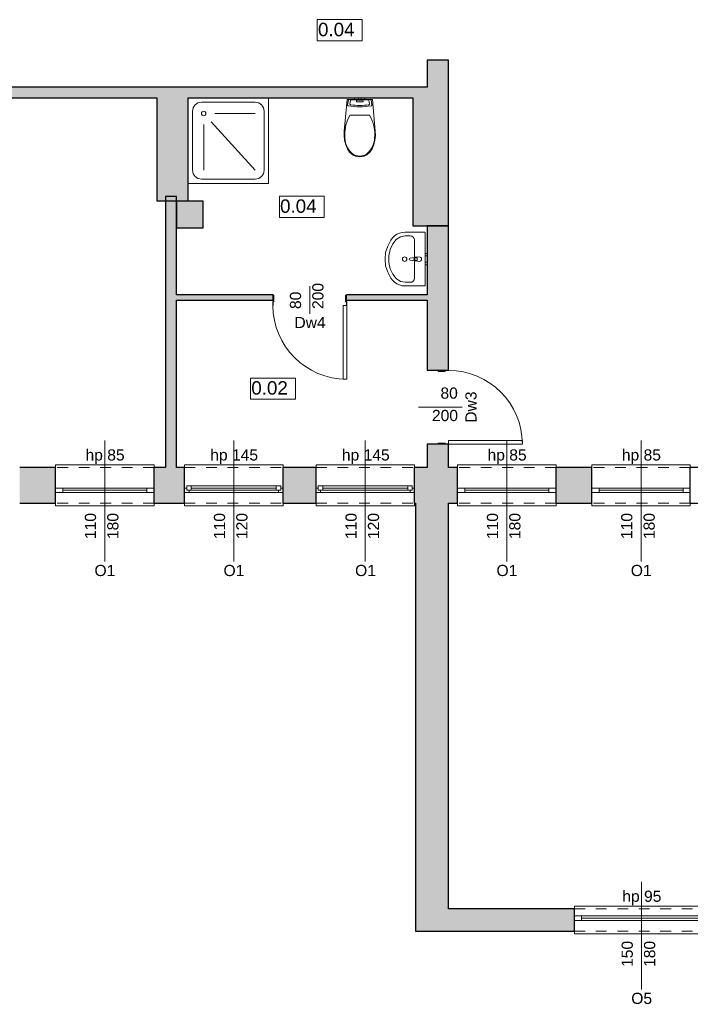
# Model space of a CAD drawing. Header units: centimetres. Extents: x -25572 to 23555, y -2435 to 15405.
# Tile 105 of 134: x 7686 to 8435, y 6941 to 8041. Entities that reach past the tile are written whole.
import ezdxf

# ---------------------------------------------------------------- set-up
doc = ezdxf.new("R2010")
doc.units = ezdxf.units.CM
doc.header["$MEASUREMENT"] = 0
doc.linetypes.add('Przerywana', pattern=[24, 12, -12])
for name, color, linetype, lineweight in [('Nowe_0_Nr_pióra__75', 6, 'Continuous', 15), ('Nowe_210-A Pomieszczenia_Nr_pióra__41', 7, 'Continuous', 15), ('Nowe_220-A Ściany_Nr_pióra__19', 255, 'Continuous', 0), ('Nowe_220-A Ściany_Nr_pióra__23', 7, 'Continuous', 15), ('Nowe_220-A Ściany_Nr_pióra__27', 7, 'Continuous', 25), ('Nowe_220-A Ściany_Nr_pióra__3', 7, 'Continuous', 13), ('Nowe_220-A Ściany_Nr_pióra__7', 7, 'Continuous', 13)]:
    doc.layers.add(name, color=color, linetype=linetype, lineweight=lineweight)
doc.layers.add('Nowe_220-A Ściany_Nr_pióra__45', color=7, linetype='Continuous', lineweight=15, true_color=0x40a5ff)
doc.styles.add('STYL_AUTOMATYCZNY_6', font='arial.ttf')

msp = doc.modelspace()

# ---------------------------------------------------------------- hatches: boundary and pattern name
at = {"layer": 'Nowe_220-A Ściany_Nr_pióra__19', "linetype": 'Continuous', "lineweight": 0}
for points in [[(8165.4, 7965.7), (8165.4, 7995.7), (8141.4, 7995.7), (8141.4, 7965.7)], [(8125.4, 7965.7), (7559.4, 7965.7), (7559.4, 7953.7), (8125.4, 7953.7)], [(8165.4, 7810.7), (8165.4, 7965.7), (8125.4, 7965.7), (8125.4, 7810.7)], [(7839.4, 7953.7), (7839.4, 7838.7), (7874.4, 7838.7), (7874.4, 7953.7)], [(7861.4, 7540.7), (7861.4, 7843.6), (7849.4, 7843.6), (7849.4, 7540.7)], [(7861.4, 7838.4), (7861.4, 7808.4), (7891.4, 7808.4), (7891.4, 7838.4)], [(8165.4, 7810.7), (8141.4, 7810.7), (8141.4, 7648.9), (8165.4, 7648.9)], [(7861.4, 7733.7), (7861.4, 7727.7), (7969.4, 7727.7), (7969.4, 7733.7)], [(8051.4, 7733.7), (8051.4, 7727.7), (8141.4, 7727.7), (8141.4, 7733.7)], [(8141.4, 7540.7), (8165.4, 7540.7), (8165.4, 7566.9), (8141.4, 7566.9)], [(7686.4, 7500.7), (7726.4, 7500.7), (7726.4, 7540.7), (7686.4, 7540.7)], [(7836.4, 7500.7), (7870.5, 7500.7), (7870.5, 7540.7), (7836.4, 7540.7)], [(7980.5, 7500.7), (8017.4, 7500.7), (8017.4, 7540.7), (7980.5, 7540.7)], [(8127.4, 7500.7), (8175.4, 7500.7), (8175.4, 7540.7), (8127.4, 7540.7)], [(8285.4, 7500.7), (8325.4, 7500.7), (8325.4, 7540.7), (8285.4, 7540.7)], [(8165.4, 7047.7), (8165.4, 7500.7), (8128.4, 7500.7), (8128.4, 7047.7)], [(8165.4, 7047.7), (8128.4, 7022.7), (8165.4, 7022.7)], [(8165.4, 7047.7), (8128.4, 7047.7), (8128.4, 7022.7)], [(8165.4, 7047.7), (8165.4, 7022.7), (8305.9, 7022.7), (8305.9, 7047.7)]]:
    msp.add_hatch(color=255, dxfattribs=at).paths.add_polyline_path(points)

# ---------------------------------------------------------------- linework, layer by layer
at = {"layer": 'Nowe_0_Nr_pióra__75', "color": 6, "linetype": 'Continuous', "lineweight": 15}
for p, q in [((8060.5, 7953.7), (8062.1, 7953.7)), ((8060.5, 7951.7), (8060.5, 7953.7)), ((8062.1, 7953.7), (8064.6, 7953.7)), ((8064.6, 7953.7), (8065, 7953.7)), ((8064.6, 7951.7), (8064.6, 7953.7)), ((8065, 7953.7), (8066.2, 7953.7)), ((8066.2, 7953.7), (8067.3, 7953.7)), ((8067.3, 7953.7), (8067.8, 7953.7)), ((8067.8, 7951.7), (8067.8, 7953.7)), ((8067.8, 7953.7), (8070.2, 7953.7)), ((8070.2, 7953.7), (8071.9, 7953.7)), ((8071.9, 7951.7), (8071.9, 7953.7)), ((7889.4, 7948.7), (7949.4, 7948.7)), ((8055.9, 7951.2), (8055.1, 7946.7)), ((8076.1, 7951.5), (8056.3, 7951.5)), ((8060.5, 7951.7), (8062.1, 7951.7)), ((8062.1, 7951.7), (8064.6, 7951.7)), ((8062.6, 7951.1), (8062.4, 7949.6)), ((8069.5, 7951.2), (8062.8, 7951.2)), ((8064.6, 7951.7), (8065, 7951.7)), ((8065, 7951.7), (8066.2, 7951.7)), ((8066.2, 7951.7), (8067.3, 7951.7)), ((8067.3, 7951.7), (8067.8, 7951.7)), ((8067.8, 7951.7), (8070.2, 7951.7)), ((8069.9, 7949.6), (8069.7, 7951.1)), ((8070.2, 7951.7), (8071.9, 7951.7)), ((8077.2, 7946.7), (8076.5, 7951.2)), ((7879.4, 7872.8), (7879.4, 7938.7)), ((7904.4, 7936.2), (7949.4, 7936.2)), ((7959.4, 7938.7), (7959.4, 7872.8)), ((8066.2, 7934.3), (8055.3, 7934.3)), ((8077.1, 7934.3), (8066.2, 7934.3)), ((7891.9, 7923.7), (7891.9, 7872.8)), ((7900.3, 7926.9), (7949.4, 7872.8)), ((7949.4, 7862.8), (7889.4, 7862.8)), ((8116.9, 7799.4), (8111.7, 7798.4)), ((8122.5, 7799.4), (8116.9, 7799.4)), ((8103.1, 7790.5), (8100.2, 7784.3)), ((8107, 7795.3), (8103.1, 7790.5)), ((8111.7, 7798.4), (8107, 7795.3)), ((8127.2, 7794.9), (8127.2, 7752.1)), ((8100.2, 7784.3), (8098.8, 7777.2)), ((8098.8, 7777.2), (8098.8, 7769.8)), ((8098.8, 7769.8), (8100.2, 7762.7)), ((8128.8, 7774.9), (8130.3, 7774.9)), ((8130.3, 7772.1), (8128.8, 7772.1)), ((8130.3, 7774.9), (8130.3, 7772.1)), ((8100.2, 7762.7), (8103.1, 7756.5)), ((8103.1, 7756.5), (8107, 7751.7)), ((8107, 7751.7), (8111.7, 7748.6)), ((8111.7, 7748.6), (8116.9, 7747.6)), ((8116.9, 7747.6), (8122.5, 7747.6))]:
    msp.add_line(p, q, dxfattribs=at)
for points in [[(7964.4, 7953.7), (7964.4, 7857.8), (7874.4, 7857.8), (7874.4, 7953.7)], [(8049.2, 7906.3), (8050.5, 7901.3), (8052.4, 7896.6), (8054.9, 7892.9), (8058.2, 7890.1), (8062.1, 7888.3), (8066.2, 7887.7), (8070.3, 7888.3), (8074.1, 7890.1), (8077.4, 7892.9), (8080, 7896.6), (8081.9, 7901.3), (8083.1, 7906.3), (8083.7, 7911.4), (8083.5, 7916.6), (8080.3, 7951.7), (8052.1, 7951.7), (8048.8, 7916.6), (8048.7, 7911.4)], [(8056.6, 7944.3), (8059.8, 7943.9), (8063, 7943.7), (8066.2, 7943.7), (8069.4, 7943.7), (8072.6, 7943.9), (8075.7, 7944.3), (8078.9, 7944.7), (8079.3, 7944.8), (8079.5, 7945.1), (8079.7, 7945.3), (8079.7, 7945.7), (8078.8, 7951.3), (8078.7, 7951.4), (8078.6, 7951.5), (8078.5, 7951.6), (8078.3, 7951.7), (8054, 7951.7), (8053.8, 7951.6), (8053.7, 7951.5), (8053.6, 7951.4), (8053.5, 7951.3), (8052.6, 7945.7), (8052.6, 7945.3), (8052.8, 7945.1), (8053.1, 7944.8), (8053.4, 7944.7)], [(8116.9, 7743.5), (8138.4, 7743.5), (8138.6, 7743.5), (8138.8, 7743.6), (8138.9, 7743.6), (8139, 7743.7), (8139.2, 7743.8), (8139.3, 7744), (8139.3, 7744.1), (8139.4, 7744.3), (8139.4, 7744.4), (8139.4, 7773.5), (8139.4, 7802.6), (8139.4, 7802.8), (8139.3, 7802.9), (8139.3, 7803), (8139.2, 7803.2), (8139, 7803.3), (8138.9, 7803.4), (8138.8, 7803.4), (8138.6, 7803.5), (8138.4, 7803.5), (8116.9, 7803.5), (8113.7, 7803.2), (8110.6, 7802.4), (8107.7, 7801.2), (8105.1, 7799.4), (8102.8, 7797.2), (8101, 7794.7), (8097.4, 7788.1), (8095.1, 7780.9), (8094.4, 7773.5), (8095.1, 7766.1), (8097.4, 7758.9), (8101, 7752.3), (8102.8, 7749.8), (8105.1, 7747.6), (8107.7, 7745.9), (8110.6, 7744.6), (8113.7, 7743.8)], [(8139.4, 7779.9), (8139.4, 7777.2), (8141.4, 7777.2), (8141.4, 7779.9)], [(8139.4, 7769.9), (8139.4, 7767.2), (8141.4, 7767.2), (8141.4, 7769.9)]]:
    msp.add_lwpolyline(points, close=True, dxfattribs=at)
msp.add_lwpolyline([(8132.8, 7776), (8128.6, 7775.6, 0.12102), (8127.7, 7775.3), (8122.4, 7774.6, 0.882566), (8122.4, 7772.4), (8127.7, 7771.7, 0.12102), (8128.6, 7771.4), (8132.8, 7771, 1)], format="xyb", close=True, dxfattribs=at)
for centre in [(7891.9, 7936.2), (8116.4, 7773.5)]:
    msp.add_circle(centre, 2.5, dxfattribs=at)
for centre, radius, start, end in [((7889.4, 7938.7), 10, 90, 180), ((7949.4, 7938.7), 10, 0, 90), ((7889.4, 7872.8), 10, 180, 270), ((7949.4, 7872.8), 10, 270, 0), ((8128.8, 7773.5), 2.11, 122.771, 237.229), ((8128.8, 7773.5), 1.36, 90, 270)]:
    msp.add_arc(centre, radius, start, end, dxfattribs=at)
for centre, major_axis, ratio, start_param, end_param in [((8055.9, 7946.6), (0.78, 0), 0.851064, 2.978676, 4.578797), ((8066.2, 7991.6), (54.6, 0), 0.851064, 4.52152, 4.903258), ((8056.3, 7951.2), (0.42, 0), 0.851064, 1.584215, 3.170129), ((8062.7, 7949.5), (0.281, 0), 0.851064, 2.999606, 4.365001), ((8062.8, 7951.1), (0.172, 0), 0.851064, 1.570973, 3.005623), ((8066.2, 7965.2), (19, 0), 0.851064, 4.521515, 4.903263), ((8069.5, 7951.1), (0.172, 0), 0.851064, 0.13597, 1.57062), ((8069.7, 7949.5), (0.281, 0), 0.851064, 5.059777, 6.425172), ((8076.1, 7951.2), (0.42, 0), 0.851064, 6.254649, 7.840563), ((8076.4, 7946.6), (0.78, 0), 0.851064, 4.845981, 6.446102), ((8092, 7912.9), (0, 42.6), 0.999377, 1.041392, 1.594412), ((8040.4, 7912.9), (0, 42.6), 0.999377, 4.688771, 5.241791), ((8075.1, 7910.4), (0, 25.7), 0.999377, 1.515065, 2.415654), ((8057.2, 7910.4), (0, 25.7), 0.999377, 3.867528, 4.768116), ((8066.2, 7902.4), (0, 13.9), 0.999377, 2.509088, 3.135732), ((8066.1, 7902.4), (0, 13.9), 0.999377, 3.147454, 3.774097), ((8122.5, 7794.9), (4.69, 0), 0.969697, 0, 1.570796), ((8122.5, 7752.1), (4.69, 0), 0.969697, 4.712389, 6.283185)]:
    msp.add_ellipse(centre, major_axis=major_axis, ratio=ratio, start_param=start_param, end_param=end_param, dxfattribs=at)
at = {"layer": 'Nowe_210-A Pomieszczenia_Nr_pióra__41', "color": 7, "linetype": 'Continuous', "lineweight": 15}
for p, q in [((8018.8, 8041), (8068.8, 8041)), ((8018.8, 8017.4), (8018.8, 8041)), ((8068.8, 8041), (8068.8, 8017.4)), ((8068.8, 8017.4), (8018.8, 8017.4)), ((7976.4, 7843.7), (8026.4, 7843.7)), ((7976.4, 7820.1), (7976.4, 7843.7)), ((8026.4, 7843.7), (8026.4, 7820.1)), ((8026.4, 7820.1), (7976.4, 7820.1)), ((7944.3, 7640.5), (7994.3, 7640.5)), ((7944.3, 7616.9), (7944.3, 7640.5)), ((7994.3, 7640.5), (7994.3, 7616.9)), ((7994.3, 7616.9), (7944.3, 7616.9))]:
    msp.add_line(p, q, dxfattribs=at)
at = {"layer": 'Nowe_220-A Ściany_Nr_pióra__23', "color": 7, "linetype": 'Continuous', "lineweight": 15}
for p, q in [((7969.4, 7721.7), (7969.4, 7733.2)), ((7969.4, 7733.2), (7970.4, 7733.2)), ((7970.4, 7733.2), (7970.4, 7725.7)), ((8050.4, 7725.7), (8050.4, 7733.2)), ((8050.4, 7733.2), (8051.4, 7733.2)), ((8051.4, 7733.2), (8051.4, 7721.7)), ((7970.4, 7725.7), (7969.2, 7725.7)), ((7969.2, 7725.7), (7969.2, 7721.7)), ((8051.6, 7725.7), (8050.4, 7725.7)), ((8051.6, 7721.7), (8051.6, 7725.7)), ((7969.2, 7721.7), (7969.4, 7721.7)), ((8051.4, 7721.7), (8051.6, 7721.7)), ((8165.4, 7648.9), (8153.9, 7648.9)), ((8153.9, 7648.9), (8153.9, 7647.9)), ((8153.9, 7647.9), (8161.4, 7647.9)), ((8161.4, 7647.9), (8161.4, 7649.1)), ((8161.4, 7649.1), (8165.4, 7649.1)), ((8165.4, 7649.1), (8165.4, 7648.9)), ((8161.4, 7567.9), (8153.9, 7567.9)), ((8153.9, 7567.9), (8153.9, 7566.9)), ((8153.9, 7566.9), (8165.4, 7566.9)), ((8161.4, 7566.7), (8161.4, 7567.9)), ((8165.4, 7566.7), (8161.4, 7566.7)), ((8165.4, 7566.9), (8165.4, 7566.7)), ((7734.4, 7517.7), (7726.4, 7517.7)), ((7734.4, 7512.7), (7734.4, 7517.7)), ((7836.4, 7517.7), (7828.4, 7517.7)), ((7828.4, 7517.7), (7828.4, 7512.7)), ((7870.5, 7517.7), (7873, 7517.7)), ((7873, 7520.2), (7878, 7520.2)), ((7873, 7515.2), (7873, 7520.2)), ((7873, 7517.7), (7873, 7515.2)), ((7873, 7515.2), (7875.5, 7515.2)), ((7878, 7515.2), (7873, 7515.2)), ((7875.5, 7515.2), (7875.5, 7512.7)), ((7878, 7520.2), (7878, 7515.2)), ((7878, 7520.2), (7973, 7520.2)), ((7878, 7517.7), (7973, 7517.7)), ((7973, 7515.2), (7878, 7515.2)), ((7973, 7515.2), (7973, 7520.2)), ((7973, 7520.2), (7978, 7520.2)), ((7978, 7515.2), (7973, 7515.2)), ((7975.5, 7512.7), (7975.5, 7515.2)), ((7975.5, 7515.2), (7978, 7515.2)), ((7978, 7520.2), (7978, 7515.2)), ((7978, 7515.2), (7978, 7517.7)), ((7978, 7517.7), (7980.5, 7517.7)), ((8017.4, 7517.7), (8019.9, 7517.7)), ((8019.9, 7520.2), (8024.9, 7520.2)), ((8019.9, 7515.2), (8019.9, 7520.2)), ((8019.9, 7517.7), (8019.9, 7515.2)), ((8019.9, 7515.2), (8022.4, 7515.2)), ((8024.9, 7515.2), (8019.9, 7515.2)), ((8022.4, 7515.2), (8022.4, 7512.7)), ((8024.9, 7520.2), (8024.9, 7515.2)), ((8024.9, 7520.2), (8119.9, 7520.2)), ((8024.9, 7517.7), (8119.9, 7517.7)), ((8119.9, 7515.2), (8024.9, 7515.2)), ((8119.9, 7515.2), (8119.9, 7520.2)), ((8119.9, 7520.2), (8124.9, 7520.2)), ((8124.9, 7515.2), (8119.9, 7515.2)), ((8122.4, 7512.7), (8122.4, 7515.2)), ((8122.4, 7515.2), (8124.9, 7515.2)), ((8124.9, 7520.2), (8124.9, 7515.2)), ((8124.9, 7515.2), (8124.9, 7517.7)), ((8124.9, 7517.7), (8127.4, 7517.7)), ((8183.4, 7517.7), (8175.4, 7517.7)), ((8183.4, 7512.7), (8183.4, 7517.7)), ((8285.4, 7517.7), (8277.4, 7517.7)), ((8277.4, 7517.7), (8277.4, 7512.7)), ((8333.4, 7517.7), (8325.4, 7517.7)), ((8333.4, 7512.7), (8333.4, 7517.7)), ((8435.4, 7517.7), (8427.4, 7517.7)), ((8427.4, 7517.7), (8427.4, 7512.7)), ((7726.4, 7512.7), (7734.4, 7512.7)), ((7828.4, 7512.7), (7836.4, 7512.7)), ((7875.5, 7512.7), (7870.5, 7512.7)), ((7980.5, 7512.7), (7975.5, 7512.7)), ((8022.4, 7512.7), (8017.4, 7512.7)), ((8127.4, 7512.7), (8122.4, 7512.7)), ((8175.4, 7512.7), (8183.4, 7512.7)), ((8277.4, 7512.7), (8285.4, 7512.7)), ((8325.4, 7512.7), (8333.4, 7512.7)), ((8427.4, 7512.7), (8435.4, 7512.7)), ((8305.9, 7039.7), (8313.9, 7039.7)), ((8313.9, 7034.7), (8305.9, 7034.7)), ((8313.9, 7039.7), (8313.9, 7034.7))]:
    msp.add_line(p, q, dxfattribs=at)
at = {"layer": 'Nowe_220-A Ściany_Nr_pióra__27', "color": 7, "linetype": 'Continuous', "lineweight": 25}
for p, q in [((7969.4, 7733.2), (7969.4, 7733.7)), ((7969.4, 7733.2), (7969.4, 7733.7)), ((7969.4, 7727.7), (7969.4, 7733.2)), ((7969.4, 7727.7), (7969.4, 7733.2)), ((7969.4, 7727.7), (7969.4, 7733.2)), ((8051.4, 7733.2), (8051.4, 7733.7)), ((8051.4, 7733.2), (8051.4, 7733.7)), ((8051.4, 7727.7), (8051.4, 7733.2)), ((8051.4, 7727.7), (8051.4, 7733.2)), ((8051.4, 7727.7), (8051.4, 7733.2)), ((8153.9, 7648.9), (8141.4, 7648.9)), ((8153.9, 7648.9), (8141.4, 7648.9)), ((8165.4, 7648.9), (8153.9, 7648.9)), ((8165.4, 7648.9), (8153.9, 7648.9)), ((8165.4, 7648.9), (8153.9, 7648.9)), ((8153.9, 7566.9), (8141.4, 7566.9)), ((8153.9, 7566.9), (8141.4, 7566.9)), ((8165.4, 7566.9), (8153.9, 7566.9)), ((8165.4, 7566.9), (8153.9, 7566.9)), ((8165.4, 7566.9), (8153.9, 7566.9)), ((7726.4, 7517.7), (7726.4, 7540.7)), ((7726.4, 7517.7), (7726.4, 7540.7)), ((7836.4, 7517.7), (7836.4, 7540.7)), ((7836.4, 7517.7), (7836.4, 7540.7)), ((7870.5, 7517.7), (7870.5, 7540.7)), ((7870.5, 7517.7), (7870.5, 7540.7)), ((7980.5, 7517.7), (7980.5, 7540.7)), ((7980.5, 7517.7), (7980.5, 7540.7)), ((8017.4, 7517.7), (8017.4, 7540.7)), ((8017.4, 7517.7), (8017.4, 7540.7)), ((8127.4, 7517.7), (8127.4, 7540.7)), ((8127.4, 7517.7), (8127.4, 7540.7)), ((8175.4, 7517.7), (8175.4, 7540.7)), ((8175.4, 7517.7), (8175.4, 7540.7)), ((8285.4, 7517.7), (8285.4, 7540.7)), ((8285.4, 7517.7), (8285.4, 7540.7)), ((8325.4, 7517.7), (8325.4, 7540.7)), ((8325.4, 7517.7), (8325.4, 7540.7)), ((8435.4, 7517.7), (8435.4, 7540.7)), ((8435.4, 7517.7), (8435.4, 7540.7)), ((7726.4, 7512.7), (7726.4, 7517.7)), ((7726.4, 7512.7), (7726.4, 7517.7)), ((7726.4, 7512.7), (7726.4, 7517.7)), ((7836.4, 7512.7), (7836.4, 7517.7)), ((7836.4, 7512.7), (7836.4, 7517.7)), ((7836.4, 7512.7), (7836.4, 7517.7)), ((7870.5, 7512.7), (7870.5, 7517.7)), ((7870.5, 7512.7), (7870.5, 7517.7)), ((7870.5, 7512.7), (7870.5, 7517.7)), ((7980.5, 7512.7), (7980.5, 7517.7)), ((7980.5, 7512.7), (7980.5, 7517.7)), ((7980.5, 7512.7), (7980.5, 7517.7)), ((8017.4, 7512.7), (8017.4, 7517.7)), ((8017.4, 7512.7), (8017.4, 7517.7)), ((8017.4, 7512.7), (8017.4, 7517.7)), ((8127.4, 7512.7), (8127.4, 7517.7)), ((8127.4, 7512.7), (8127.4, 7517.7)), ((8127.4, 7512.7), (8127.4, 7517.7)), ((8175.4, 7512.7), (8175.4, 7517.7)), ((8175.4, 7512.7), (8175.4, 7517.7)), ((8175.4, 7512.7), (8175.4, 7517.7)), ((8285.4, 7512.7), (8285.4, 7517.7)), ((8285.4, 7512.7), (8285.4, 7517.7)), ((8285.4, 7512.7), (8285.4, 7517.7)), ((8325.4, 7512.7), (8325.4, 7517.7)), ((8325.4, 7512.7), (8325.4, 7517.7)), ((8325.4, 7512.7), (8325.4, 7517.7)), ((8435.4, 7512.7), (8435.4, 7517.7)), ((8435.4, 7512.7), (8435.4, 7517.7)), ((8435.4, 7512.7), (8435.4, 7517.7)), ((7726.4, 7500.7), (7726.4, 7512.7)), ((7726.4, 7500.7), (7726.4, 7512.7)), ((7836.4, 7500.7), (7836.4, 7512.7)), ((7836.4, 7500.7), (7836.4, 7512.7)), ((7870.5, 7500.7), (7870.5, 7512.7)), ((7870.5, 7500.7), (7870.5, 7512.7)), ((7980.5, 7500.7), (7980.5, 7512.7)), ((7980.5, 7500.7), (7980.5, 7512.7)), ((8017.4, 7500.7), (8017.4, 7512.7)), ((8017.4, 7500.7), (8017.4, 7512.7)), ((8127.4, 7500.7), (8127.4, 7512.7)), ((8127.4, 7500.7), (8127.4, 7512.7)), ((8175.4, 7500.7), (8175.4, 7512.7)), ((8175.4, 7500.7), (8175.4, 7512.7)), ((8285.4, 7500.7), (8285.4, 7512.7)), ((8285.4, 7500.7), (8285.4, 7512.7)), ((8325.4, 7500.7), (8325.4, 7512.7)), ((8325.4, 7500.7), (8325.4, 7512.7)), ((8435.4, 7500.7), (8435.4, 7512.7)), ((8435.4, 7500.7), (8435.4, 7512.7)), ((8305.9, 7039.7), (8305.9, 7047.7)), ((8305.9, 7039.7), (8305.9, 7047.7)), ((8305.9, 7034.7), (8305.9, 7039.7)), ((8305.9, 7034.7), (8305.9, 7039.7)), ((8305.9, 7034.7), (8305.9, 7039.7)), ((8305.9, 7022.7), (8305.9, 7034.7)), ((8305.9, 7022.7), (8305.9, 7034.7))]:
    msp.add_line(p, q, dxfattribs=at)
for points in [[(8165.4, 7995.7), (8141.4, 7995.7)], [(8141.4, 7995.7), (8141.4, 7965.7)], [(8165.4, 7965.7), (8165.4, 7995.7)], [(8125.4, 7965.7), (7559.4, 7965.7)], [(8141.4, 7965.7), (8125.4, 7965.7)], [(8165.4, 7810.7), (8165.4, 7965.7)], [(7559.4, 7953.7), (7839.4, 7953.7)], [(7839.4, 7953.7), (7839.4, 7838.7)], [(7874.4, 7953.7), (8125.4, 7953.7)], [(7874.4, 7838.7), (7874.4, 7953.7)], [(8125.4, 7953.7), (8125.4, 7810.7)], [(7861.4, 7843.6), (7849.4, 7843.6)], [(7849.4, 7843.6), (7849.4, 7540.7)], [(7861.4, 7733.7), (7861.4, 7843.6)], [(7839.4, 7838.7), (7874.4, 7838.7)], [(7861.4, 7838.4), (7861.4, 7808.4)], [(7891.4, 7838.4), (7861.4, 7838.4)], [(7891.4, 7808.4), (7891.4, 7838.4)], [(8125.4, 7810.7), (8165.4, 7810.7)], [(8165.4, 7810.7), (8141.4, 7810.7)], [(8141.4, 7810.7), (8141.4, 7733.7)], [(8165.4, 7648.9), (8165.4, 7810.7)], [(7861.4, 7808.4), (7891.4, 7808.4)], [(7969.4, 7733.7), (7861.4, 7733.7)], [(8141.4, 7733.7), (8051.4, 7733.7)], [(7861.4, 7540.7), (7861.4, 7727.7)], [(7861.4, 7727.7), (7969.4, 7727.7)], [(8051.4, 7727.7), (8141.4, 7727.7)], [(8141.4, 7727.7), (8141.4, 7648.9)], [(8141.4, 7566.9), (8141.4, 7540.7)], [(8165.4, 7540.7), (8165.4, 7566.9)], [(7726.4, 7540.7), (7686.4, 7540.7)], [(7849.4, 7540.7), (7836.4, 7540.7)], [(7870.5, 7540.7), (7861.4, 7540.7)], [(8017.4, 7540.7), (7980.5, 7540.7)], [(8141.4, 7540.7), (8127.4, 7540.7)], [(8175.4, 7540.7), (8165.4, 7540.7)], [(8325.4, 7540.7), (8285.4, 7540.7)], [(8475.4, 7540.7), (8435.4, 7540.7)], [(7686.4, 7500.7), (7726.4, 7500.7)], [(7836.4, 7500.7), (7870.5, 7500.7)], [(7980.5, 7500.7), (8017.4, 7500.7)], [(8127.4, 7500.7), (8128.4, 7500.7)], [(8128.4, 7500.7), (8128.4, 7022.7)], [(8165.4, 7500.7), (8175.4, 7500.7)], [(8165.4, 7047.7), (8165.4, 7500.7)], [(8285.4, 7500.7), (8325.4, 7500.7)], [(8435.4, 7500.7), (8475.4, 7500.7)], [(8305.9, 7047.7), (8165.4, 7047.7)], [(8128.4, 7022.7), (8165.4, 7022.7)], [(8165.4, 7022.7), (8305.9, 7022.7)]]:
    msp.add_lwpolyline(points, dxfattribs=at)
for p in [(7969.4, 7727.7), (7969.4, 7727.7), (8051.4, 7727.7), (8051.4, 7727.7)]:
    msp.add_point(p, dxfattribs=at)
at = {"layer": 'Nowe_220-A Ściany_Nr_pióra__3', "color": 7, "linetype": 'Continuous', "lineweight": 13}
for p, q in [((8051.6, 7721.7), (8047.6, 7721.7)), ((8047.6, 7721.7), (8047.6, 7639.3)), ((8051.6, 7639.3), (8051.6, 7721.7)), ((8047.6, 7639.3), (8051.6, 7639.3)), ((8165.4, 7566.7), (8165.4, 7570.7)), ((8165.4, 7570.7), (8247.8, 7570.7)), ((8247.8, 7570.7), (8247.8, 7566.7)), ((8247.8, 7566.7), (8165.4, 7566.7)), ((7836.4, 7543.7), (7726.4, 7543.7)), ((7726.4, 7543.7), (7726.4, 7540.7)), ((7836.4, 7540.7), (7836.4, 7543.7)), ((7870.5, 7540.7), (7870.5, 7543.7)), ((7870.5, 7543.7), (7980.5, 7543.7)), ((7980.5, 7543.7), (7980.5, 7540.7)), ((8017.4, 7540.7), (8017.4, 7543.7)), ((8017.4, 7543.7), (8127.4, 7543.7)), ((8127.4, 7543.7), (8127.4, 7540.7)), ((8285.4, 7543.7), (8175.4, 7543.7)), ((8175.4, 7543.7), (8175.4, 7540.7)), ((8285.4, 7540.7), (8285.4, 7543.7)), ((8435.4, 7543.7), (8325.4, 7543.7)), ((8325.4, 7543.7), (8325.4, 7540.7)), ((8435.4, 7540.7), (8435.4, 7543.7)), ((7828.4, 7517.7), (7734.4, 7517.7)), ((7828.4, 7515.2), (7734.4, 7515.2)), ((7878, 7520.2), (7973, 7520.2)), ((8024.9, 7520.2), (8119.9, 7520.2)), ((8277.4, 7517.7), (8183.4, 7517.7)), ((8277.4, 7515.2), (8183.4, 7515.2)), ((8427.4, 7517.7), (8333.4, 7517.7)), ((8427.4, 7515.2), (8333.4, 7515.2)), ((7734.4, 7512.7), (7828.4, 7512.7)), ((7975.5, 7512.7), (7875.5, 7512.7)), ((8122.4, 7512.7), (8022.4, 7512.7)), ((8183.4, 7512.7), (8277.4, 7512.7)), ((8333.4, 7512.7), (8427.4, 7512.7)), ((7726.4, 7497.7), (7726.4, 7500.7)), ((7836.4, 7497.7), (7726.4, 7497.7)), ((7836.4, 7500.7), (7836.4, 7497.7)), ((7870.5, 7500.7), (7870.5, 7497.7)), ((7870.5, 7497.7), (7980.5, 7497.7)), ((7980.5, 7497.7), (7980.5, 7500.7)), ((8017.4, 7500.7), (8017.4, 7497.7)), ((8017.4, 7497.7), (8127.4, 7497.7)), ((8127.4, 7497.7), (8127.4, 7500.7)), ((8175.4, 7497.7), (8175.4, 7500.7)), ((8285.4, 7497.7), (8175.4, 7497.7)), ((8285.4, 7500.7), (8285.4, 7497.7)), ((8325.4, 7497.7), (8325.4, 7500.7)), ((8435.4, 7497.7), (8325.4, 7497.7)), ((8435.4, 7500.7), (8435.4, 7497.7)), ((8305.9, 7047.7), (8305.9, 7050.7)), ((8305.9, 7050.7), (8455.9, 7050.7)), ((8313.9, 7039.7), (8447.9, 7039.7)), ((8313.9, 7037.2), (8447.9, 7037.2)), ((8447.9, 7034.7), (8313.9, 7034.7)), ((8305.9, 7022.7), (8305.9, 7019.7)), ((8305.9, 7019.7), (8455.9, 7019.7))]:
    msp.add_line(p, q, dxfattribs=at)
at = {"layer": 'Nowe_220-A Ściany_Nr_pióra__3', "color": 7, "linetype": 'Przerywana', "lineweight": 13}
for p, q in [((7836.4, 7540.7), (7726.4, 7540.7)), ((7870.5, 7540.7), (7980.5, 7540.7)), ((8017.4, 7540.7), (8127.4, 7540.7)), ((8285.4, 7540.7), (8175.4, 7540.7)), ((8435.4, 7540.7), (8325.4, 7540.7)), ((7836.4, 7500.7), (7726.4, 7500.7)), ((7870.5, 7500.7), (7980.5, 7500.7)), ((8017.4, 7500.7), (8127.4, 7500.7)), ((8285.4, 7500.7), (8175.4, 7500.7)), ((8435.4, 7500.7), (8325.4, 7500.7)), ((8305.9, 7047.7), (8455.9, 7047.7)), ((8305.9, 7022.7), (8455.9, 7022.7))]:
    msp.add_line(p, q, dxfattribs=at)
at = {"layer": 'Nowe_220-A Ściany_Nr_pióra__3', "color": 7, "linetype": 'Continuous', "lineweight": 13}
for centre, start, end in [((8051.6, 7721.7), 180, 270), ((8165.4, 7566.7), 0, 90)]:
    msp.add_arc(centre, 82.4, start, end, dxfattribs=at)
at = {"layer": 'Nowe_220-A Ściany_Nr_pióra__45', "color": 161, "linetype": 'Continuous', "lineweight": 15, "true_color": 0x40a5ff}
for p, q in [((8010.4, 7712.5), (8010.4, 7743.1)), ((8180.6, 7607.9), (8131.9, 7607.9)), ((7781.4, 7435.5), (7781.4, 7570.7)), ((7925.5, 7435.5), (7925.5, 7570.7)), ((8072.4, 7435.5), (8072.4, 7570.7)), ((8230.4, 7435.5), (8230.4, 7570.7)), ((8380.4, 7435.5), (8380.4, 7570.7)), ((8380.9, 6957.5), (8380.9, 7077.7))]:
    msp.add_line(p, q, dxfattribs=at)

# ---------------------------------------------------------------- texts
at = {"layer": 'Nowe_210-A Pomieszczenia_Nr_pióra__41', "color": 7, "linetype": 'Continuous', "lineweight": 15, "char_height": 15, "attachment_point": 2, "style": 'STYL_AUTOMATYCZNY_6'}
for s, insert in [('\\A1;{\\pqc;\\pt0,25;\\fArial|b0|i0|c238|p0;\\W1.000000;0.04\\fArial|b0|i0|c238|p0;\\W1.000000;\\A1{\\H.66x;\\S^  ;}\\fArial|b0|i0|c238|p0;\\W1.000000;\\fArial|b0|i0|c238|p0;\\W1.000000;\\A1{\\H.66x;\\S^  ;}}', (8043.8, 8037.5)), ('\\A1;{\\pqc;\\pt0,25;\\fArial|b0|i0|c238|p0;\\W1.000000;0.04\\fArial|b0|i0|c238|p0;\\W1.000000;\\A1{\\H.66x;\\S^  ;}\\fArial|b0|i0|c238|p0;\\W1.000000;\\fArial|b0|i0|c238|p0;\\W1.000000;\\A1{\\H.66x;\\S^  ;}}', (8001.4, 7840.2)), ('\\A1;{\\pqc;\\pt0,25;\\fArial|b0|i0|c238|p0;\\W1.000000;0.02\\fArial|b0|i0|c238|p0;\\W1.000000;\\A1{\\H.66x;\\S^  ;}\\fArial|b0|i0|c238|p0;\\W1.000000;\\fArial|b0|i0|c238|p0;\\W1.000000;\\A1{\\H.66x;\\S^  ;}}', (7969.3, 7637.1))]:
    msp.add_mtext(s, dxfattribs=dict(at, insert=insert))
at = {"layer": 'Nowe_220-A Ściany_Nr_pióra__7', "color": 7, "linetype": 'Continuous', "lineweight": 13, "char_height": 12.5, "attachment_point": 7, "rotation": 90, "style": 'STYL_AUTOMATYCZNY_6'}
for s, insert in [('\\A1;{\\pql;\\pt0;\\fArial|b0|i0|c238|p0;\\W1.000000;200\\fArial|b0|i0|c238|p0;\\W1.000000;\\A1{\\H.66x;\\S^  ;}\\fArial|b0|i0|c238|p0;\\W1.000000;\\fArial|b0|i0|c238|p0;\\W1.000000;}', (8029.3, 7717.7)), ('\\A1;{\\pql;\\pt0;\\fArial|b0|i0|c238|p0;\\W1.000000;80\\fArial|b0|i0|c238|p0;\\W1.000000;\\A1{\\H.66x;\\S^  ;}\\fArial|b0|i0|c238|p0;\\W1.000000;\\fArial|b0|i0|c238|p0;\\W1.000000;}', (8004.3, 7717.7)), ('\\A1;{\\pql;\\pt0;\\fArial|b0|i0|c238|p0;\\W1.000000;Dw3\\fArial|b0|i0|c238|p0;\\W1.000000;\\fArial|b0|i0|c238|p0;\\W1.000000;\\fArial|b0|i0|c238|p0;\\W1.000000;}', (8196.8, 7590.7)), ('\\A1;{\\pql;\\pt0;\\fArial|b0|i0|c238|p0;\\W1.000000;110\\fArial|b0|i0|c238|p0;\\W1.000000;\\A1{\\H.66x;\\S^  ;}\\fArial|b0|i0|c238|p0;\\W1.000000;\\fArial|b0|i0|c238|p0;\\W1.000000;}', (7775.3, 7460.7)), ('\\A1;{\\pql;\\pt0;\\fArial|b0|i0|c238|p0;\\W1.000000;180\\fArial|b0|i0|c238|p0;\\W1.000000;\\A1{\\H.66x;\\S^  ;}\\fArial|b0|i0|c238|p0;\\W1.000000;\\fArial|b0|i0|c238|p0;\\W1.000000;}', (7800.3, 7460.7)), ('\\A1;{\\pql;\\pt0;\\fArial|b0|i0|c238|p0;\\W1.000000;110\\fArial|b0|i0|c238|p0;\\W1.000000;\\A1{\\H.66x;\\S^  ;}\\fArial|b0|i0|c238|p0;\\W1.000000;\\fArial|b0|i0|c238|p0;\\W1.000000;}', (7919.4, 7460.7)), ('\\A1;{\\pql;\\pt0;\\fArial|b0|i0|c238|p0;\\W1.000000;120\\fArial|b0|i0|c238|p0;\\W1.000000;\\A1{\\H.66x;\\S^  ;}\\fArial|b0|i0|c238|p0;\\W1.000000;\\fArial|b0|i0|c238|p0;\\W1.000000;}', (7944.4, 7460.7)), ('\\A1;{\\pql;\\pt0;\\fArial|b0|i0|c238|p0;\\W1.000000;110\\fArial|b0|i0|c238|p0;\\W1.000000;\\A1{\\H.66x;\\S^  ;}\\fArial|b0|i0|c238|p0;\\W1.000000;\\fArial|b0|i0|c238|p0;\\W1.000000;}', (8066.4, 7460.7)), ('\\A1;{\\pql;\\pt0;\\fArial|b0|i0|c238|p0;\\W1.000000;120\\fArial|b0|i0|c238|p0;\\W1.000000;\\A1{\\H.66x;\\S^  ;}\\fArial|b0|i0|c238|p0;\\W1.000000;\\fArial|b0|i0|c238|p0;\\W1.000000;}', (8091.4, 7460.7)), ('\\A1;{\\pql;\\pt0;\\fArial|b0|i0|c238|p0;\\W1.000000;110\\fArial|b0|i0|c238|p0;\\W1.000000;\\A1{\\H.66x;\\S^  ;}\\fArial|b0|i0|c238|p0;\\W1.000000;\\fArial|b0|i0|c238|p0;\\W1.000000;}', (8224.3, 7460.7)), ('\\A1;{\\pql;\\pt0;\\fArial|b0|i0|c238|p0;\\W1.000000;180\\fArial|b0|i0|c238|p0;\\W1.000000;\\A1{\\H.66x;\\S^  ;}\\fArial|b0|i0|c238|p0;\\W1.000000;\\fArial|b0|i0|c238|p0;\\W1.000000;}', (8249.3, 7460.7)), ('\\A1;{\\pql;\\pt0;\\fArial|b0|i0|c238|p0;\\W1.000000;110\\fArial|b0|i0|c238|p0;\\W1.000000;\\A1{\\H.66x;\\S^  ;}\\fArial|b0|i0|c238|p0;\\W1.000000;\\fArial|b0|i0|c238|p0;\\W1.000000;}', (8374.3, 7460.7)), ('\\A1;{\\pql;\\pt0;\\fArial|b0|i0|c238|p0;\\W1.000000;180\\fArial|b0|i0|c238|p0;\\W1.000000;\\A1{\\H.66x;\\S^  ;}\\fArial|b0|i0|c238|p0;\\W1.000000;\\fArial|b0|i0|c238|p0;\\W1.000000;}', (8399.3, 7460.7)), ('\\A1;{\\pql;\\pt0;\\fArial|b0|i0|c238|p0;\\W1.000000;150\\fArial|b0|i0|c238|p0;\\W1.000000;\\A1{\\H.66x;\\S^  ;}\\fArial|b0|i0|c238|p0;\\W1.000000;\\fArial|b0|i0|c238|p0;\\W1.000000;}', (8374.8, 6982.7)), ('\\A1;{\\pql;\\pt0;\\fArial|b0|i0|c238|p0;\\W1.000000;180\\fArial|b0|i0|c238|p0;\\W1.000000;\\A1{\\H.66x;\\S^  ;}\\fArial|b0|i0|c238|p0;\\W1.000000;\\fArial|b0|i0|c238|p0;\\W1.000000;}', (8399.8, 6982.7))]:
    msp.add_mtext(s, dxfattribs=dict(at, insert=insert))
at = {"layer": 'Nowe_220-A Ściany_Nr_pióra__7', "color": 7, "linetype": 'Continuous', "lineweight": 13, "char_height": 12.5, "attachment_point": 7, "style": 'STYL_AUTOMATYCZNY_6'}
for s, insert in [('\\A1;{\\pql;\\pt0;\\fArial|b0|i0|c238|p0;\\W1.000000;Dw4\\fArial|b0|i0|c238|p0;\\W1.000000;\\fArial|b0|i0|c238|p0;\\W1.000000;\\fArial|b0|i0|c238|p0;\\W1.000000;}', (7993.2, 7696.4)), ('\\A1;{\\pql;\\pt0;\\fArial|b0|i0|c238|p0;\\W1.000000;80\\fArial|b0|i0|c238|p0;\\W1.000000;\\A1{\\H.66x;\\S^  ;}\\fArial|b0|i0|c238|p0;\\W1.000000;\\fArial|b0|i0|c238|p0;\\W1.000000;}', (8156.3, 7613.9)), ('\\A1;{\\pql;\\pt0;\\fArial|b0|i0|c238|p0;\\W1.000000;200\\fArial|b0|i0|c238|p0;\\W1.000000;\\A1{\\H.66x;\\S^  ;}\\fArial|b0|i0|c238|p0;\\W1.000000;\\fArial|b0|i0|c238|p0;\\W1.000000;}', (8146.8, 7588.9)), ('\\A1;{\\pql;\\pt0;\\fArial|b0|i0|c238|p0;\\W1.000000;hp 85\\fArial|b0|i0|c238|p0;\\W1.000000;\\A1{\\H.66x;\\S^  ;}\\fArial|b0|i0|c238|p0;\\W1.000000;\\fArial|b0|i0|c238|p0;\\W1.000000;}', (7759.9, 7544.7)), ('\\A1;{\\pql;\\pt0;\\fArial|b0|i0|c238|p0;\\W1.000000;hp 145\\fArial|b0|i0|c238|p0;\\W1.000000;\\A1{\\H.66x;\\S^  ;}\\fArial|b0|i0|c238|p0;\\W1.000000;\\fArial|b0|i0|c238|p0;\\W1.000000;}', (7899.2, 7544.7)), ('\\A1;{\\pql;\\pt0;\\fArial|b0|i0|c238|p0;\\W1.000000;hp 145\\fArial|b0|i0|c238|p0;\\W1.000000;\\A1{\\H.66x;\\S^  ;}\\fArial|b0|i0|c238|p0;\\W1.000000;\\fArial|b0|i0|c238|p0;\\W1.000000;}', (8046.2, 7544.7)), ('\\A1;{\\pql;\\pt0;\\fArial|b0|i0|c238|p0;\\W1.000000;hp 85\\fArial|b0|i0|c238|p0;\\W1.000000;\\A1{\\H.66x;\\S^  ;}\\fArial|b0|i0|c238|p0;\\W1.000000;\\fArial|b0|i0|c238|p0;\\W1.000000;}', (8208.9, 7544.7)), ('\\A1;{\\pql;\\pt0;\\fArial|b0|i0|c238|p0;\\W1.000000;hp 85\\fArial|b0|i0|c238|p0;\\W1.000000;\\A1{\\H.66x;\\S^  ;}\\fArial|b0|i0|c238|p0;\\W1.000000;\\fArial|b0|i0|c238|p0;\\W1.000000;}', (8358.9, 7544.7)), ('\\A1;{\\pql;\\pt0;\\fArial|b0|i0|c238|p0;\\W1.000000;O1\\fArial|b0|i0|c238|p0;\\W1.000000;\\fArial|b0|i0|c238|p0;\\W1.000000;\\fArial|b0|i0|c238|p0;\\W1.000000;}', (7769.9, 7419.2)), ('\\A1;{\\pql;\\pt0;\\fArial|b0|i0|c238|p0;\\W1.000000;O1\\fArial|b0|i0|c238|p0;\\W1.000000;\\fArial|b0|i0|c238|p0;\\W1.000000;\\fArial|b0|i0|c238|p0;\\W1.000000;}', (7914, 7419.2)), ('\\A1;{\\pql;\\pt0;\\fArial|b0|i0|c238|p0;\\W1.000000;O1\\fArial|b0|i0|c238|p0;\\W1.000000;\\fArial|b0|i0|c238|p0;\\W1.000000;\\fArial|b0|i0|c238|p0;\\W1.000000;}', (8061, 7419.2)), ('\\A1;{\\pql;\\pt0;\\fArial|b0|i0|c238|p0;\\W1.000000;O1\\fArial|b0|i0|c238|p0;\\W1.000000;\\fArial|b0|i0|c238|p0;\\W1.000000;\\fArial|b0|i0|c238|p0;\\W1.000000;}', (8218.9, 7419.2)), ('\\A1;{\\pql;\\pt0;\\fArial|b0|i0|c238|p0;\\W1.000000;O1\\fArial|b0|i0|c238|p0;\\W1.000000;\\fArial|b0|i0|c238|p0;\\W1.000000;\\fArial|b0|i0|c238|p0;\\W1.000000;}', (8368.9, 7419.2)), ('\\A1;{\\pql;\\pt0;\\fArial|b0|i0|c238|p0;\\W1.000000;hp 95\\fArial|b0|i0|c238|p0;\\W1.000000;\\A1{\\H.66x;\\S^  ;}\\fArial|b0|i0|c238|p0;\\W1.000000;\\fArial|b0|i0|c238|p0;\\W1.000000;}', (8359.4, 7051.7)), ('\\A1;{\\pql;\\pt0;\\fArial|b0|i0|c238|p0;\\W1.000000;O5\\fArial|b0|i0|c238|p0;\\W1.000000;\\fArial|b0|i0|c238|p0;\\W1.000000;\\fArial|b0|i0|c238|p0;\\W1.000000;}', (8369.4, 6941.2))]:
    msp.add_mtext(s, dxfattribs=dict(at, insert=insert))

doc.saveas('drawing.dxf')
